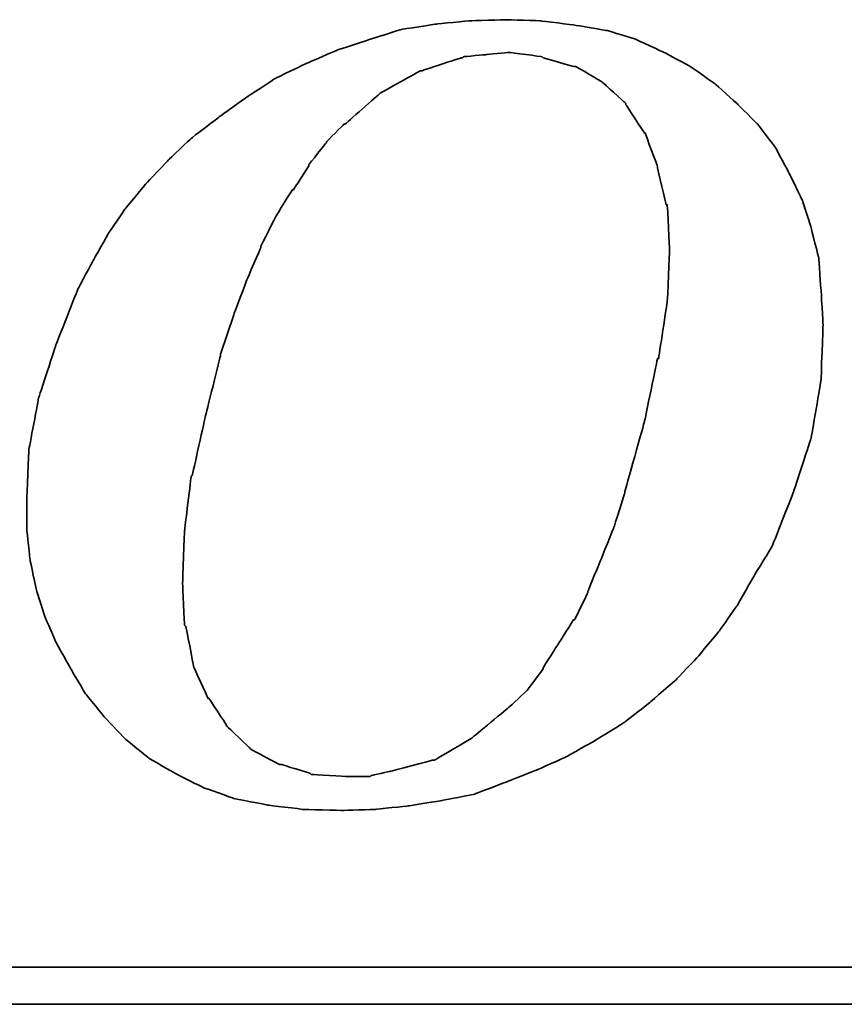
# Model space of a CAD drawing. Header units: millimetres. Extents: x 38 to 413, y 462 to 591.
# Tile 43 of 50: x 341.67 to 344.16, y 500.06 to 503.03. Entities that reach past the tile are written whole.
import ezdxf

# ---------------------------------------------------------------- set-up
doc = ezdxf.new("R2010")
doc.units = ezdxf.units.MM
doc.layers.add('DIM', color=4, linetype='CONTINUOUS')
doc.layers.add('layer 1', color=7, linetype='CONTINUOUS')

# ---------------------------------------------------------------- blocks, each defined once
blk = doc.blocks.new('TBI MOTION logo(完整正式版)')
at = {"layer": 'layer 1', "color": 22, "lineweight": 35}
for points, knots in [([(35.79625, -6.98375), (35.79625, -6.98375), (36.23125, -7.43875), (36.23125, -7.43875), (36.23125, -7.43875), (36.23125, -7.43875), (36.75625, -7.87125), (36.75625, -7.87125), (36.75625, -7.87125), (36.75625, -7.87125), (37.33125, -8.20375), (37.33125, -8.20375), (37.33125, -8.20375), (37.33125, -8.20375), (37.95625, -8.51875), (37.95625, -8.51875), (37.95625, -8.51875), (37.95625, -8.51875), (38.62625, -8.75875), (38.62625, -8.75875), (38.62625, -8.75875), (38.62625, -8.75875), (39.37125, -8.90375), (39.37125, -8.90375), (39.37125, -8.90375), (39.37125, -8.90375), (40.14125, -8.99875), (40.14125, -8.99875), (40.14125, -8.99875), (40.14125, -8.99875), (41.02625, -9.02375), (41.02625, -9.02375), (41.02625, -9.02375), (41.02625, -9.02375), (41.74625, -8.99875), (41.74625, -8.99875), (41.74625, -8.99875), (41.74625, -8.99875), (42.46625, -8.92375), (42.46625, -8.92375), (42.46625, -8.92375), (42.46625, -8.92375), (43.21125, -8.80625), (43.21125, -8.80625), (43.21125, -8.80625), (43.21125, -8.80625), (43.93125, -8.66375), (43.93125, -8.66375), (43.93125, -8.66375), (43.93125, -8.66375), (44.62625, -8.39875), (44.62625, -8.39875), (44.62625, -8.39875), (44.62625, -8.39875), (45.29625, -8.13375), (45.29625, -8.13375), (45.29625, -8.13375), (45.29625, -8.13375), (45.94625, -7.84375), (45.94625, -7.84375), (45.94625, -7.84375), (45.94625, -7.84375), (46.61625, -7.46375), (46.61625, -7.46375), (46.61625, -7.46375), (46.61625, -7.46375), (47.24125, -7.07875), (47.24125, -7.07875), (47.24125, -7.07875), (47.24125, -7.07875), (47.81625, -6.62375), (47.81625, -6.62375), (47.81625, -6.62375), (47.81625, -6.62375), (48.36875, -6.14375), (48.36875, -6.14375), (48.36875, -6.14375), (48.36875, -6.14375), (48.84625, -5.64125), (48.84625, -5.64125), (48.84625, -5.64125), (48.84625, -5.64125), (49.32625, -5.06375), (49.32625, -5.06375), (49.32625, -5.06375), (49.32625, -5.06375), (49.71125, -4.51374), (49.71125, -4.51374), (49.71125, -4.51374), (49.71125, -4.51374), (50.09625, -3.83874), (50.09625, -3.83874), (50.09625, -3.83874), (50.09625, -3.83874), (50.48125, -3.21374), (50.48125, -3.21374), (50.48125, -3.21374), (50.48125, -3.21374), (50.96125, -1.99125), (50.96125, -1.99125), (50.96125, -1.99125), (50.96125, -1.99125), (51.34375, -0.81875), (51.34375, -0.81875), (51.34375, -0.81875), (51.34375, -0.81875), (51.56125, 0.45624), (51.56125, 0.45624), (51.56125, 0.45624), (51.56125, 0.45624), (51.60625, 1.67624), (51.60625, 1.67624), (51.60625, 1.67624), (51.60625, 1.67624), (51.56125, 2.44625), (51.56125, 2.44625), (51.56125, 2.44625), (51.56125, 2.44625), (51.51125, 3.14125), (51.51125, 3.14125), (51.51125, 3.14125), (51.51125, 3.14125), (51.34375, 3.81125), (51.34375, 3.81125), (51.34375, 3.81125), (51.34375, 3.81125), (51.15125, 4.41125), (51.15125, 4.41125), (51.15125, 4.41125), (51.15125, 4.41125), (50.86125, 5.01125), (50.86125, 5.01125), (50.86125, 5.01125), (50.86125, 5.01125), (50.55125, 5.58875), (50.55125, 5.58875), (50.55125, 5.58875), (50.55125, 5.58875), (50.16625, 6.09125), (50.16625, 6.09125), (50.16625, 6.09125), (50.16625, 6.09125), (49.71125, 6.54875), (49.71125, 6.54875), (49.71125, 6.54875), (49.71125, 6.54875), (49.23125, 6.98125), (49.23125, 6.98125), (49.23125, 6.98125), (49.23125, 6.98125), (48.67875, 7.36625), (48.67875, 7.36625), (48.67875, 7.36625), (48.67875, 7.36625), (48.10375, 7.67625), (48.10375, 7.67625), (48.10375, 7.67625), (48.10375, 7.67625), (47.48125, 7.96375), (47.48125, 7.96375), (47.48125, 7.96375), (47.48125, 7.96375), (46.85625, 8.15625), (46.85625, 8.15625), (46.85625, 8.15625), (46.85625, 8.15625), (46.13625, 8.27624), (46.13625, 8.27624), (46.13625, 8.27624), (46.13625, 8.27624), (45.39125, 8.37125), (45.39125, 8.37125), (45.39125, 8.37125), (45.39125, 8.37125), (44.62625, 8.39624), (44.62625, 8.39624), (44.62625, 8.39624), (44.62625, 8.39624), (43.83625, 8.37125), (43.83625, 8.37125), (43.83625, 8.37125), (43.83625, 8.37125), (43.09125, 8.30125), (43.09125, 8.30125), (43.09125, 8.30125), (43.09125, 8.30125), (42.32125, 8.18125), (42.32125, 8.18125), (42.32125, 8.18125), (42.32125, 8.18125), (41.62875, 7.96375), (41.62875, 7.96375), (41.62875, 7.96375), (41.62875, 7.96375), (40.90625, 7.72625), (40.90625, 7.72625), (40.90625, 7.72625), (40.90625, 7.72625), (40.23624, 7.43625), (40.23624, 7.43625), (40.23624, 7.43625), (40.23624, 7.43625), (39.54124, 7.10125), (39.54124, 7.10125), (39.54124, 7.10125), (39.54124, 7.10125), (38.91625, 6.69125), (38.91625, 6.69125), (38.91625, 6.69125), (38.91625, 6.69125), (38.31625, 6.26125), (38.31625, 6.26125), (38.31625, 6.26125), (38.31625, 6.26125), (37.69125, 5.78125), (37.69125, 5.78125), (37.69125, 5.78125), (37.69125, 5.78125), (37.18625, 5.30125), (37.18625, 5.30125), (37.18625, 5.30125), (37.18625, 5.30125), (36.70625, 4.79624), (36.70625, 4.79624), (36.70625, 4.79624), (36.70625, 4.79624), (36.23125, 4.22125), (36.23125, 4.22125), (36.23125, 4.22125), (36.23125, 4.22125), (35.87124, 3.69375), (35.87124, 3.69375), (35.87124, 3.69375), (35.87124, 3.69375), (35.53125, 3.09125), (35.53125, 3.09125), (35.53125, 3.09125), (35.53125, 3.09125), (35.19875, 2.47125), (35.19875, 2.47125), (35.19875, 2.47125), (35.19875, 2.47125), (34.71625, 1.24625), (34.71625, 1.24625), (34.71625, 1.24625), (34.71625, 1.24625), (34.33125, 0.06874), (34.33125, 0.06874), (34.33125, 0.06874), (34.33125, 0.06874), (34.11625, -1.07875), (34.11625, -1.07875), (34.11625, -1.07875), (34.11625, -1.07875), (34.07125, -2.15875), (34.07125, -2.15875), (34.07125, -2.15875), (34.07125, -2.15875), (34.07125, -2.85375), (34.07125, -2.85375), (34.07125, -2.85375), (34.07125, -2.85375), (34.14125, -3.50375), (34.14125, -3.50375), (34.14125, -3.50375), (34.14125, -3.50375), (34.28625, -4.17375), (34.28625, -4.17375), (34.28625, -4.17375), (34.28625, -4.17375), (34.47625, -4.77624), (34.47625, -4.77624), (34.47625, -4.77624), (34.47625, -4.77624), (34.71625, -5.32625), (34.71625, -5.32625), (34.71625, -5.32625), (34.71625, -5.32625), (35.05375, -5.92875), (35.05375, -5.92875), (35.05375, -5.92875), (35.05375, -5.92875), (35.36375, -6.45375), (35.36375, -6.45375), (35.36375, -6.45375), (35.36375, -6.45375), (35.79625, -6.98375), (35.79625, -6.98375)], [0, 0, 0, 0, 0.01388889, 0.01388889, 0.01388889, 0.0138889, 0.02777778, 0.02777778, 0.02777778, 0.02777779, 0.04166667, 0.04166667, 0.04166667, 0.04166668, 0.05555556, 0.05555556, 0.05555556, 0.05555557, 0.06944444, 0.06944444, 0.06944444, 0.06944445, 0.08333333, 0.08333333, 0.08333333, 0.08333334, 0.09722222, 0.09722222, 0.09722222, 0.09722223, 0.11111111, 0.11111111, 0.11111111, 0.11111112, 0.125, 0.125, 0.125, 0.12500001, 0.13888889, 0.13888889, 0.13888889, 0.1388889, 0.15277778, 0.15277778, 0.15277778, 0.15277779, 0.16666667, 0.16666667, 0.16666667, 0.16666668, 0.18055556, 0.18055556, 0.18055556, 0.18055557, 0.19444444, 0.19444444, 0.19444444, 0.19444445, 0.20833333, 0.20833333, 0.20833333, 0.20833334, 0.22222222, 0.22222222, 0.22222222, 0.22222223, 0.23611111, 0.23611111, 0.23611111, 0.23611112, 0.25, 0.25, 0.25, 0.25000001, 0.26388889, 0.26388889, 0.26388889, 0.2638889, 0.27777778, 0.27777778, 0.27777778, 0.27777779, 0.29166667, 0.29166667, 0.29166667, 0.29166668, 0.30555556, 0.30555556, 0.30555556, 0.30555557, 0.31944444, 0.31944444, 0.31944444, 0.31944445, 0.33333333, 0.33333333, 0.33333333, 0.33333334, 0.34722222, 0.34722222, 0.34722222, 0.34722223, 0.36111111, 0.36111111, 0.36111111, 0.36111112, 0.375, 0.375, 0.375, 0.37500001, 0.38888889, 0.38888889, 0.38888889, 0.3888889, 0.40277778, 0.40277778, 0.40277778, 0.40277779, 0.41666667, 0.41666667, 0.41666667, 0.41666668, 0.43055556, 0.43055556, 0.43055556, 0.43055557, 0.44444444, 0.44444444, 0.44444444, 0.44444445, 0.45833333, 0.45833333, 0.45833333, 0.45833334, 0.47222222, 0.47222222, 0.47222222, 0.47222223, 0.48611111, 0.48611111, 0.48611111, 0.48611112, 0.5, 0.5, 0.5, 0.50000001, 0.51388889, 0.51388889, 0.51388889, 0.5138889, 0.52777778, 0.52777778, 0.52777778, 0.52777779, 0.54166667, 0.54166667, 0.54166667, 0.54166668, 0.55555556, 0.55555556, 0.55555556, 0.55555557, 0.56944444, 0.56944444, 0.56944444, 0.56944445, 0.58333333, 0.58333333, 0.58333333, 0.58333334, 0.59722222, 0.59722222, 0.59722222, 0.59722223, 0.61111111, 0.61111111, 0.61111111, 0.61111112, 0.625, 0.625, 0.625, 0.62500001, 0.63888889, 0.63888889, 0.63888889, 0.6388889, 0.65277778, 0.65277778, 0.65277778, 0.65277779, 0.66666667, 0.66666667, 0.66666667, 0.66666668, 0.68055556, 0.68055556, 0.68055556, 0.68055557, 0.69444444, 0.69444444, 0.69444444, 0.69444445, 0.70833333, 0.70833333, 0.70833333, 0.70833334, 0.72222222, 0.72222222, 0.72222222, 0.72222223, 0.73611111, 0.73611111, 0.73611111, 0.73611112, 0.75, 0.75, 0.75, 0.75000001, 0.76388889, 0.76388889, 0.76388889, 0.7638889, 0.77777778, 0.77777778, 0.77777778, 0.77777779, 0.79166667, 0.79166667, 0.79166667, 0.79166668, 0.80555556, 0.80555556, 0.80555556, 0.80555557, 0.81944444, 0.81944444, 0.81944444, 0.81944445, 0.83333333, 0.83333333, 0.83333333, 0.83333334, 0.84722222, 0.84722222, 0.84722222, 0.84722223, 0.86111111, 0.86111111, 0.86111111, 0.86111112, 0.875, 0.875, 0.875, 0.87500001, 0.88888889, 0.88888889, 0.88888889, 0.8888889, 0.90277778, 0.90277778, 0.90277778, 0.90277779, 0.91666667, 0.91666667, 0.91666667, 0.91666668, 0.93055556, 0.93055556, 0.93055556, 0.93055557, 0.94444444, 0.94444444, 0.94444444, 0.94444445, 0.95833333, 0.95833333, 0.95833333, 0.95833334, 0.97222222, 0.97222222, 0.97222222, 0.97222223, 0.98611111, 0.98611111, 0.98611111, 0.98611112, 1, 1, 1, 1]), ([(38.33875, 1.03124), (38.33875, 1.03124), (38.62625, 1.89625), (38.62625, 1.89625), (38.62625, 1.89625), (38.62625, 1.89625), (38.91625, 2.66375), (38.91625, 2.66375), (38.91625, 2.66375), (38.91625, 2.66375), (39.22625, 3.38125), (39.22625, 3.38125), (39.22625, 3.38125), (39.22625, 3.38125), (39.22625, 3.40624), (39.22625, 3.40624), (39.22625, 3.40624), (39.22625, 3.40624), (39.56124, 4.07624), (39.56124, 4.07624), (39.56124, 4.07624), (39.56124, 4.07624), (39.92125, 4.65125), (39.92125, 4.65125), (39.92125, 4.65125), (39.92125, 4.65125), (39.94625, 4.65125), (39.94625, 4.65125), (39.94625, 4.65125), (39.94625, 4.65125), (40.28125, 5.17875), (40.28125, 5.17875), (40.28125, 5.17875), (40.28125, 5.17875), (40.28125, 5.20375), (40.28125, 5.20375), (40.28125, 5.20375), (40.28125, 5.20375), (40.66875, 5.68625), (40.66875, 5.68625), (40.66875, 5.68625), (40.66875, 5.68625), (40.66875, 5.70625), (40.66875, 5.70625), (40.66875, 5.70625), (40.66875, 5.70625), (41.05124, 6.09125), (41.05124, 6.09125), (41.05124, 6.09125), (41.05124, 6.09125), (41.07625, 6.09125), (41.07625, 6.09125), (41.07625, 6.09125), (41.07625, 6.09125), (41.84125, 6.76625), (41.84125, 6.76625), (41.84125, 6.76625), (41.84125, 6.76625), (41.86625, 6.78625), (41.86625, 6.78625), (41.86625, 6.78625), (41.86625, 6.78625), (42.73125, 7.26624), (42.73125, 7.26624), (42.73125, 7.26624), (42.73125, 7.26624), (42.75625, 7.26624), (42.75625, 7.26624), (42.75625, 7.26624), (42.75625, 7.26624), (43.18625, 7.41125), (43.18625, 7.41125), (43.18625, 7.41125), (43.18625, 7.41125), (43.64125, 7.55625), (43.64125, 7.55625), (43.64125, 7.55625), (43.64125, 7.55625), (43.66625, 7.55625), (43.66625, 7.55625), (43.66625, 7.55625), (43.66625, 7.55625), (43.69125, 7.58124), (43.69125, 7.58124), (43.69125, 7.58124), (43.69125, 7.58124), (44.19125, 7.62625), (44.19125, 7.62625), (44.19125, 7.62625), (44.19125, 7.62625), (44.67125, 7.67625), (44.67125, 7.67625), (44.67125, 7.67625), (44.67125, 7.67625), (44.69625, 7.67625), (44.69625, 7.67625), (44.69625, 7.67625), (44.69625, 7.67625), (45.41875, 7.58124), (45.41875, 7.58124), (45.41875, 7.58124), (45.41875, 7.58124), (45.44125, 7.55625), (45.44125, 7.55625), (45.44125, 7.55625), (45.44125, 7.55625), (46.11125, 7.36625), (46.11125, 7.36625), (46.11125, 7.36625), (46.11125, 7.36625), (46.13625, 7.36625), (46.13625, 7.36625), (46.13625, 7.36625), (46.13625, 7.36625), (46.15875, 7.36625), (46.15875, 7.36625), (46.15875, 7.36625), (46.15875, 7.36625), (46.73625, 7.02624), (46.73625, 7.02624), (46.73625, 7.02624), (46.73625, 7.02624), (46.76125, 7.00624), (46.76125, 7.00624), (46.76125, 7.00624), (46.76125, 7.00624), (47.24125, 6.57124), (47.24125, 6.57124), (47.24125, 6.57124), (47.24125, 6.57124), (47.26625, 6.54875), (47.26625, 6.54875), (47.26625, 6.54875), (47.26625, 6.54875), (47.26625, 6.52375), (47.26625, 6.52375), (47.26625, 6.52375), (47.26625, 6.52375), (47.67375, 5.89875), (47.67375, 5.89875), (47.67375, 5.89875), (47.67375, 5.89875), (47.69625, 5.89875), (47.69625, 5.89875), (47.69625, 5.89875), (47.69625, 5.89875), (47.69625, 5.87625), (47.69625, 5.87625), (47.69625, 5.87625), (47.69625, 5.87625), (47.96125, 5.15625), (47.96125, 5.15625), (47.96125, 5.15625), (47.96125, 5.15625), (47.96125, 5.13125), (47.96125, 5.13125), (47.96125, 5.13125), (47.96125, 5.13125), (48.15125, 4.31875), (48.15125, 4.31875), (48.15125, 4.31875), (48.15125, 4.31875), (48.17625, 4.31875), (48.17625, 4.31875), (48.17625, 4.31875), (48.17625, 4.31875), (48.17625, 4.29125), (48.17625, 4.29125), (48.17625, 4.29125), (48.17625, 4.29125), (48.22625, 3.33125), (48.22625, 3.33125), (48.22625, 3.33125), (48.22625, 3.33125), (48.22625, 3.30875), (48.22625, 3.30875), (48.22625, 3.30875), (48.22625, 3.30875), (48.17625, 2.20624), (48.17625, 2.20624), (48.17625, 2.20624), (48.17625, 2.20624), (48.17625, 2.18124), (48.17625, 2.18124), (48.17625, 2.18124), (48.17625, 2.18124), (47.98375, 0.93624), (47.98375, 0.93624), (47.98375, 0.93624), (47.98375, 0.93624), (47.96125, 0.93624), (47.96125, 0.93624), (47.96125, 0.93624), (47.96125, 0.93624), (47.67375, -0.45874), (47.67375, -0.45874), (47.67375, -0.45874), (47.67375, -0.45874), (47.24125, -1.99125), (47.24125, -1.99125), (47.24125, -1.99125), (47.24125, -1.99125), (47.24125, -2.01874), (47.24125, -2.01874), (47.24125, -2.01874), (47.24125, -2.01874), (47.00125, -2.78375), (47.00125, -2.78375), (47.00125, -2.78375), (47.00125, -2.78375), (46.71125, -3.50375), (46.71125, -3.50375), (46.71125, -3.50375), (46.71125, -3.50375), (46.42625, -4.19875), (46.42625, -4.19875), (46.42625, -4.19875), (46.42625, -4.19875), (46.42625, -4.22375), (46.42625, -4.22375), (46.42625, -4.22375), (46.42625, -4.22375), (46.13625, -4.82374), (46.13625, -4.82374), (46.13625, -4.82374), (46.13625, -4.82374), (46.11125, -4.82374), (46.11125, -4.82374), (46.11125, -4.82374), (46.11125, -4.82374), (45.77625, -5.35125), (45.77625, -5.35125), (45.77625, -5.35125), (45.77625, -5.35125), (45.44125, -5.87875), (45.44125, -5.87875), (45.44125, -5.87875), (45.44125, -5.87875), (45.44125, -5.90375), (45.44125, -5.90375), (45.44125, -5.90375), (45.44125, -5.90375), (45.10625, -6.35875), (45.10625, -6.35875), (45.10625, -6.35875), (45.10625, -6.35875), (45.08125, -6.38375), (45.08125, -6.38375), (45.08125, -6.38375), (45.08125, -6.38375), (44.69625, -6.74375), (44.69625, -6.74375), (44.69625, -6.74375), (44.69625, -6.74375), (43.88375, -7.41625), (43.88375, -7.41625), (43.88375, -7.41625), (43.88375, -7.41625), (43.85625, -7.43875), (43.85625, -7.43875), (43.85625, -7.43875), (43.85625, -7.43875), (43.04125, -7.91875), (43.04125, -7.91875), (43.04125, -7.91875), (43.04125, -7.91875), (43.01625, -7.91875), (43.01625, -7.91875), (43.01625, -7.91875), (43.01625, -7.91875), (42.99625, -7.91875), (42.99625, -7.91875), (42.99625, -7.91875), (42.99625, -7.91875), (42.08125, -8.15875), (42.08125, -8.15875), (42.08125, -8.15875), (42.08125, -8.15875), (41.65125, -8.25625), (41.65125, -8.25625), (41.65125, -8.25625), (41.65125, -8.25625), (41.62875, -8.27875), (41.62875, -8.27875), (41.62875, -8.27875), (41.62875, -8.27875), (41.60125, -8.27875), (41.60125, -8.27875), (41.60125, -8.27875), (41.60125, -8.27875), (41.12125, -8.27875), (41.12125, -8.27875), (41.12125, -8.27875), (41.12125, -8.27875), (40.35624, -8.23125), (40.35624, -8.23125), (40.35624, -8.23125), (40.35624, -8.23125), (40.33125, -8.23125), (40.33125, -8.23125), (40.33125, -8.23125), (40.33125, -8.23125), (40.30625, -8.20375), (40.30625, -8.20375), (40.30625, -8.20375), (40.30625, -8.20375), (39.68375, -8.01375), (39.68375, -8.01375), (39.68375, -8.01375), (39.68375, -8.01375), (39.66124, -8.01375), (39.66124, -8.01375), (39.66124, -8.01375), (39.66124, -8.01375), (39.63625, -8.01375), (39.63625, -8.01375), (39.63625, -8.01375), (39.63625, -8.01375), (39.01125, -7.67875), (39.01125, -7.67875), (39.01125, -7.67875), (39.01125, -7.67875), (38.98875, -7.65375), (38.98875, -7.65375), (38.98875, -7.65375), (38.98875, -7.65375), (38.48625, -7.17375), (38.48625, -7.17375), (38.48625, -7.17375), (38.48625, -7.17375), (38.45875, -7.14875), (38.45875, -7.14875), (38.45875, -7.14875), (38.45875, -7.14875), (38.45875, -7.12875), (38.45875, -7.12875), (38.45875, -7.12875), (38.45875, -7.12875), (38.07625, -6.54875), (38.07625, -6.54875), (38.07625, -6.54875), (38.07625, -6.54875), (38.05125, -6.54875), (38.05125, -6.54875), (38.05125, -6.54875), (38.05125, -6.54875), (38.05125, -6.52875), (38.05125, -6.52875), (38.05125, -6.52875), (38.05125, -6.52875), (37.74125, -5.85375), (37.74125, -5.85375), (37.74125, -5.85375), (37.74125, -5.85375), (37.74125, -5.82875), (37.74125, -5.82875), (37.74125, -5.82875), (37.74125, -5.82875), (37.57375, -4.96875), (37.57375, -4.96875), (37.57375, -4.96875), (37.57375, -4.96875), (37.54625, -4.94375), (37.54625, -4.94375), (37.54625, -4.94375), (37.54625, -4.94375), (37.50125, -4.03375), (37.50125, -4.03375), (37.50125, -4.03375), (37.50125, -4.03375), (37.50125, -4.00875), (37.50125, -4.00875), (37.50125, -4.00875), (37.50125, -4.00875), (37.54625, -2.85375), (37.54625, -2.85375), (37.54625, -2.85375), (37.54625, -2.85375), (37.69125, -1.65875), (37.69125, -1.65875), (37.69125, -1.65875), (37.69125, -1.65875), (37.71624, -1.63375), (37.71624, -1.63375), (37.71624, -1.63375), (37.71624, -1.63375), (38.00375, -0.33875), (38.00375, -0.33875), (38.00375, -0.33875), (38.00375, -0.33875), (38.33875, 1.00624), (38.33875, 1.00624), (38.33875, 1.00624), (38.33875, 1.00624), (38.33875, 1.03124), (38.33875, 1.03124)], [0, 0, 0, 0, 0.01010101, 0.01010101, 0.01010101, 0.01010102, 0.02020202, 0.02020202, 0.02020202, 0.02020203, 0.03030303, 0.03030303, 0.03030303, 0.03030304, 0.04040404, 0.04040404, 0.04040404, 0.04040405, 0.05050505, 0.05050505, 0.05050505, 0.05050506, 0.06060606, 0.06060606, 0.06060606, 0.06060607, 0.07070707, 0.07070707, 0.07070707, 0.07070708, 0.08080808, 0.08080808, 0.08080808, 0.08080809, 0.09090909, 0.09090909, 0.09090909, 0.0909091, 0.1010101, 0.1010101, 0.1010101, 0.10101011, 0.11111111, 0.11111111, 0.11111111, 0.11111112, 0.12121212, 0.12121212, 0.12121212, 0.12121213, 0.13131313, 0.13131313, 0.13131313, 0.13131314, 0.14141414, 0.14141414, 0.14141414, 0.14141415, 0.15151515, 0.15151515, 0.15151515, 0.15151516, 0.16161616, 0.16161616, 0.16161616, 0.16161617, 0.17171717, 0.17171717, 0.17171717, 0.17171718, 0.18181818, 0.18181818, 0.18181818, 0.18181819, 0.19191919, 0.19191919, 0.19191919, 0.1919192, 0.2020202, 0.2020202, 0.2020202, 0.20202021, 0.21212121, 0.21212121, 0.21212121, 0.21212122, 0.22222222, 0.22222222, 0.22222222, 0.22222223, 0.23232323, 0.23232323, 0.23232323, 0.23232324, 0.24242424, 0.24242424, 0.24242424, 0.24242425, 0.25252525, 0.25252525, 0.25252525, 0.25252526, 0.26262626, 0.26262626, 0.26262626, 0.26262627, 0.27272727, 0.27272727, 0.27272727, 0.27272728, 0.28282828, 0.28282828, 0.28282828, 0.28282829, 0.29292929, 0.29292929, 0.29292929, 0.2929293, 0.3030303, 0.3030303, 0.3030303, 0.30303031, 0.31313131, 0.31313131, 0.31313131, 0.31313132, 0.32323232, 0.32323232, 0.32323232, 0.32323233, 0.33333333, 0.33333333, 0.33333333, 0.33333334, 0.34343434, 0.34343434, 0.34343434, 0.34343435, 0.35353535, 0.35353535, 0.35353535, 0.35353536, 0.36363636, 0.36363636, 0.36363636, 0.36363637, 0.37373737, 0.37373737, 0.37373737, 0.37373738, 0.38383838, 0.38383838, 0.38383838, 0.38383839, 0.39393939, 0.39393939, 0.39393939, 0.3939394, 0.4040404, 0.4040404, 0.4040404, 0.40404041, 0.41414141, 0.41414141, 0.41414141, 0.41414142, 0.42424242, 0.42424242, 0.42424242, 0.42424243, 0.43434343, 0.43434343, 0.43434343, 0.43434344, 0.44444444, 0.44444444, 0.44444444, 0.44444445, 0.45454545, 0.45454545, 0.45454545, 0.45454546, 0.46464646, 0.46464646, 0.46464646, 0.46464647, 0.47474747, 0.47474747, 0.47474747, 0.47474748, 0.48484848, 0.48484848, 0.48484848, 0.48484849, 0.49494949, 0.49494949, 0.49494949, 0.4949495, 0.50505051, 0.50505051, 0.50505051, 0.50505052, 0.51515152, 0.51515152, 0.51515152, 0.51515153, 0.52525253, 0.52525253, 0.52525253, 0.52525254, 0.53535354, 0.53535354, 0.53535354, 0.53535355, 0.54545455, 0.54545455, 0.54545455, 0.54545456, 0.55555556, 0.55555556, 0.55555556, 0.55555557, 0.56565657, 0.56565657, 0.56565657, 0.56565658, 0.57575758, 0.57575758, 0.57575758, 0.57575759, 0.58585859, 0.58585859, 0.58585859, 0.5858586, 0.5959596, 0.5959596, 0.5959596, 0.59595961, 0.60606061, 0.60606061, 0.60606061, 0.60606062, 0.61616162, 0.61616162, 0.61616162, 0.61616163, 0.62626263, 0.62626263, 0.62626263, 0.62626264, 0.63636364, 0.63636364, 0.63636364, 0.63636365, 0.64646465, 0.64646465, 0.64646465, 0.64646466, 0.65656566, 0.65656566, 0.65656566, 0.65656567, 0.66666667, 0.66666667, 0.66666667, 0.66666668, 0.67676768, 0.67676768, 0.67676768, 0.67676769, 0.68686869, 0.68686869, 0.68686869, 0.6868687, 0.6969697, 0.6969697, 0.6969697, 0.69696971, 0.70707071, 0.70707071, 0.70707071, 0.70707072, 0.71717172, 0.71717172, 0.71717172, 0.71717173, 0.72727273, 0.72727273, 0.72727273, 0.72727274, 0.73737374, 0.73737374, 0.73737374, 0.73737375, 0.74747475, 0.74747475, 0.74747475, 0.74747476, 0.75757576, 0.75757576, 0.75757576, 0.75757577, 0.76767677, 0.76767677, 0.76767677, 0.76767678, 0.77777778, 0.77777778, 0.77777778, 0.77777779, 0.78787879, 0.78787879, 0.78787879, 0.7878788, 0.7979798, 0.7979798, 0.7979798, 0.79797981, 0.80808081, 0.80808081, 0.80808081, 0.80808082, 0.81818182, 0.81818182, 0.81818182, 0.81818183, 0.82828283, 0.82828283, 0.82828283, 0.82828284, 0.83838384, 0.83838384, 0.83838384, 0.83838385, 0.84848485, 0.84848485, 0.84848485, 0.84848486, 0.85858586, 0.85858586, 0.85858586, 0.85858587, 0.86868687, 0.86868687, 0.86868687, 0.86868688, 0.87878788, 0.87878788, 0.87878788, 0.87878789, 0.88888889, 0.88888889, 0.88888889, 0.8888889, 0.8989899, 0.8989899, 0.8989899, 0.89898991, 0.90909091, 0.90909091, 0.90909091, 0.90909092, 0.91919192, 0.91919192, 0.91919192, 0.91919193, 0.92929293, 0.92929293, 0.92929293, 0.92929294, 0.93939394, 0.93939394, 0.93939394, 0.93939395, 0.94949495, 0.94949495, 0.94949495, 0.94949496, 0.95959596, 0.95959596, 0.95959596, 0.95959597, 0.96969697, 0.96969697, 0.96969697, 0.96969698, 0.97979798, 0.97979798, 0.97979798, 0.97979799, 0.98989899, 0.98989899, 0.98989899, 0.989899, 1, 1, 1, 1]), ([(75.90875, -9.47875), (75.90875, -9.47875), (75.90875, -12.28625), (75.90875, -12.28625), (75.90875, -12.28625), (75.90875, -12.28625), (75.90875, -12.47875), (75.90875, -12.47875), (75.90875, -12.47875), (75.90875, -12.47875), (75.71625, -12.47875), (75.71625, -12.47875), (75.71625, -12.47875), (75.71625, -12.47875), (-88.32875, -12.47875), (-88.32875, -12.47875), (-88.32875, -12.47875), (-88.32875, -12.47875), (-88.32875, -13.29375), (-88.32875, -13.29375), (-88.32875, -13.29375), (-88.32875, -13.29375), (82.89125, -13.29375), (82.89125, -13.29375), (82.89125, -13.29375), (82.89125, -13.29375), (75.90875, -9.47875), (75.90875, -9.47875)], [0, 0, 0, 0, 0.14285714, 0.14285714, 0.14285714, 0.14285715, 0.28571429, 0.28571429, 0.28571429, 0.2857143, 0.42857143, 0.42857143, 0.42857143, 0.42857144, 0.57142857, 0.57142857, 0.57142857, 0.57142858, 0.71428571, 0.71428571, 0.71428571, 0.71428572, 0.85714286, 0.85714286, 0.85714286, 0.85714287, 1, 1, 1, 1])]:
    blk.add_open_spline(points, degree=3, knots=knots, dxfattribs=at)

msp = doc.modelspace()

# ---------------------------------------------------------------- block references
at = {"layer": 'DIM', "color": 7, "xscale": 0.1368257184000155, "yscale": 0.1368257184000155, "zscale": 0.1368257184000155}
msp.add_blockref('TBI MOTION logo(完整正式版)', (337.0316, 501.8819), dxfattribs=at)

doc.saveas('drawing.dxf')
